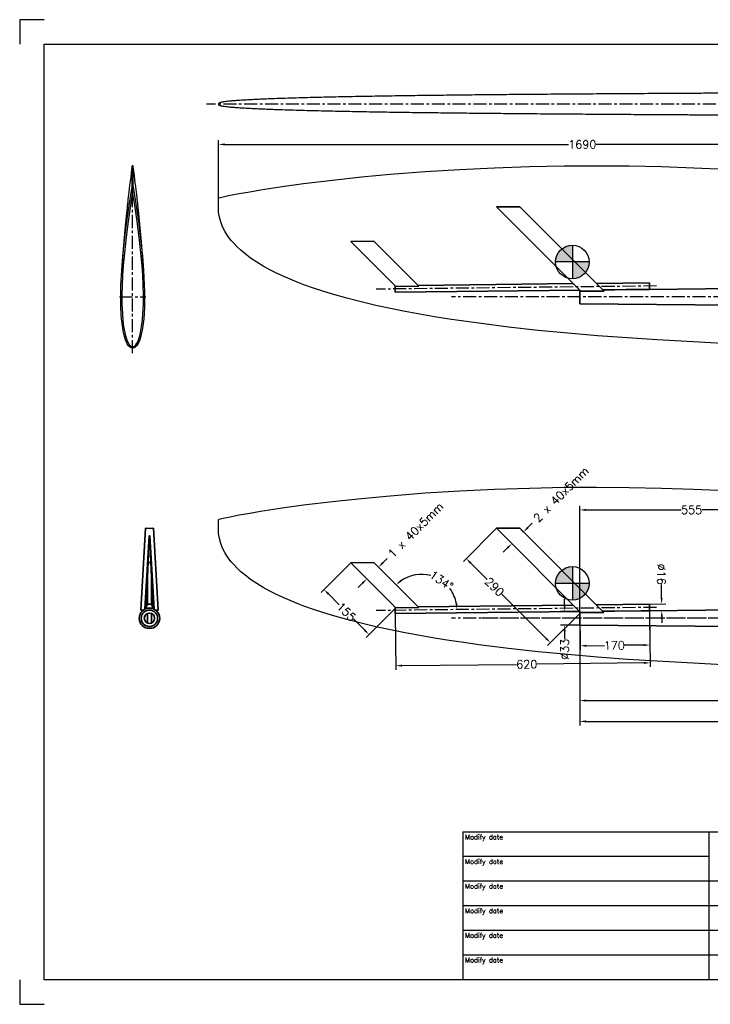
# Model space of a CAD drawing. Header units: millimetres. Extents: x 4480 to 7900, y 2154 to 4554.
# Tile 1 of 5: x 4480 to 6163, y 2154 to 4554. Entities that reach past the tile are written whole.
import ezdxf

# ---------------------------------------------------------------- set-up
doc = ezdxf.new("R2010")
doc.units = ezdxf.units.MM
doc.header["$MEASUREMENT"] = 0
doc.header["$PDMODE"] = 34
doc.header["$PDSIZE"] = 5
doc.linetypes.add('CENTER', pattern=[50.8, 31.75, -6.35, 6.35, -6.35])
doc.layers.get('0').update_dxf_attribs({"linetype": 'CONTINUOUS'})
doc.layers.get('DEFPOINTS').update_dxf_attribs({"linetype": 'CONTINUOUS'})
for name, color, linetype in [('Blade', 1, 'CONTINUOUS'), ('CENTER', 8, 'CENTER'), ('RAMME', 7, 'CONTINUOUS')]:
    doc.layers.add(name, color=color, linetype=linetype)
doc.layers.add('DIMS', color=7, linetype='CONTINUOUS', lineweight=15)
doc.layers.add('STOCK', color=5, linetype='CONTINUOUS', lineweight=35)
doc.styles.add('ROMANS', font='romans')
doc.dimstyles.new('Text 20', dxfattribs={"dimtxt": 20, "dimasz": 15, "dimexe": 10, "dimexo": 0, "dimgap": 0, "dimtad": 0, "dimdsep": 46, "dimtxsty": 'ROMANS', "dimcen": 10, "dimazin": 2, "dimtfac": 0.65, "dimtofl": 0, "dimtmove": 0, "dimatfit": 0, "dimfxl": 1, "dimtolj": 1, "dimarcsym": 0})

# ---------------------------------------------------------------- blocks, each defined once
blk = doc.blocks.new('*D5')
at = {"layer": 'DEFPOINTS', "color": 0, "transparency": 16777216}
for p in [(5844.9, 3111.5), (5808, 3078.5), (5844.9, 3078.5)]:
    blk.add_point(p, dxfattribs=at)
at = {"layer": 'DIMS', "color": 0, "lineweight": -2, "transparency": 16777216}
for p, q in [((5808, 3126.5), (5808, 3141.5)), ((5844.9, 3111.5), (5798, 3111.5)), ((5844.9, 3078.5), (5798, 3078.5)), ((5808, 3063.5), (5808, 3044.5))]:
    blk.add_line(p, q, dxfattribs=at)
at = {"layer": 'DIMS', "color": 0, "transparency": 16777216}
for points in [[(5805.5, 3126.5), (5810.5, 3126.5), (5808, 3111.5)], [(5805.5, 3063.5), (5810.5, 3063.5), (5808, 3078.5)]]:
    blk.add_solid(points, dxfattribs=at)
at = {"layer": 'DIMS', "color": 0, "transparency": 16777216, "insert": (5808, 3019.2), "char_height": 20, "attachment_point": 5, "rotation": 90, "style": 'ROMANS'}
blk.add_mtext('\\A1;%%C33', dxfattribs=at)
blk = doc.blocks.new('*D6')
at = {"layer": 'DEFPOINTS', "color": 0, "transparency": 16777216}
for p in [(6014.7, 3129.4), (6044.5, 3129.7), (6014.9, 3113.4)]:
    blk.add_point(p, dxfattribs=at)
at = {"layer": 'DIMS', "color": 0, "lineweight": -2, "transparency": 16777216}
for p, q in [((6044.3, 3144.7), (6043.9, 3177)), ((6014.7, 3129.4), (6054.5, 3129.8)), ((6014.9, 3113.4), (6054.7, 3113.8)), ((6044.8, 3098.7), (6045, 3083.7))]:
    blk.add_line(p, q, dxfattribs=at)
at = {"layer": 'DIMS', "color": 0, "transparency": 16777216}
for points in [[(6046.8, 3144.7), (6041.8, 3144.7), (6044.5, 3129.7)], [(6047.3, 3098.7), (6042.3, 3098.7), (6044.7, 3113.7)]]:
    blk.add_solid(points, dxfattribs=at)
at = {"layer": 'DIMS', "color": 0, "transparency": 16777216, "insert": (6043.7, 3202.3), "char_height": 20, "attachment_point": 5, "rotation": 270.6493, "style": 'ROMANS'}
blk.add_mtext('\\A1;%%C16', dxfattribs=at)
blk = doc.blocks.new('*D7')
at = {"layer": 'DEFPOINTS', "color": 0, "transparency": 16777216}
for p in [(5395, 3106.4), (6014.9, 3113.4), (6016.4, 2986.3)]:
    blk.add_point(p, dxfattribs=at)
at = {"layer": 'DIMS', "color": 0, "lineweight": -2, "transparency": 16777216}
for p, q in [((5395, 3106.4), (5396.6, 2969.3)), ((6014.9, 3113.4), (6016.5, 2976.3)), ((5411.5, 2979.5), (5690.5, 2982.6)), ((6001.4, 2986.1), (5741, 2983.2))]:
    blk.add_line(p, q, dxfattribs=at)
at = {"layer": 'DIMS', "color": 0, "transparency": 16777216}
for points in [[(5411.4, 2982), (5411.5, 2977), (5396.5, 2979.3)], [(6001.3, 2988.6), (6001.4, 2983.6), (6016.4, 2986.3)]]:
    blk.add_solid(points, dxfattribs=at)
at = {"layer": 'DIMS', "color": 0, "transparency": 16777216, "insert": (5715.7, 2982.9), "char_height": 20, "attachment_point": 5, "rotation": 0.6468, "style": 'ROMANS'}
blk.add_mtext('\\A1;620', dxfattribs=at)
blk = doc.blocks.new('*D8')
at = {"layer": 'DEFPOINTS', "color": 0, "transparency": 16777216}
for p in [(5844.9, 3111.5), (6014.9, 3113.4), (6015.9, 3029.8)]:
    blk.add_point(p, dxfattribs=at)
at = {"layer": 'DIMS', "color": 0, "lineweight": -2, "transparency": 16777216}
for p, q in [((5844.9, 3111.5), (5846, 3017.9)), ((6014.9, 3113.4), (6016, 3019.8)), ((5860.9, 3028), (5904.8, 3028.5)), ((6000.9, 3029.6), (5953.4, 3029.1))]:
    blk.add_line(p, q, dxfattribs=at)
at = {"layer": 'DIMS', "color": 0, "transparency": 16777216}
for points in [[(5860.8, 3030.5), (5860.9, 3025.5), (5845.9, 3027.9)], [(6000.8, 3032.1), (6000.9, 3027.1), (6015.9, 3029.8)]]:
    blk.add_solid(points, dxfattribs=at)
at = {"layer": 'DIMS', "color": 0, "transparency": 16777216, "insert": (5929.1, 3028.8), "char_height": 20, "attachment_point": 5, "rotation": 0.6402, "style": 'ROMANS'}
blk.add_mtext('\\A1;170', dxfattribs=at)
blk = doc.blocks.new('*D12')
at = {"layer": 'DEFPOINTS', "color": 0, "transparency": 16777216}
for p in [(5844.9, 3078.5), (7410.9, 3075), (7410.9, 2843.6)]:
    blk.add_point(p, dxfattribs=at)
at = {"layer": 'DIMS', "color": 0, "lineweight": -2, "transparency": 16777216}
for p, q in [((5844.9, 3078.5), (5844.9, 2833.6)), ((7410.9, 3075), (7410.9, 2833.6)), ((5859.9, 2843.6), (6656.6, 2843.6)), ((7395.9, 2843.6), (6724.2, 2843.6))]:
    blk.add_line(p, q, dxfattribs=at)
at = {"layer": 'DIMS', "color": 0, "transparency": 16777216}
for points in [[(5859.9, 2846.1), (5859.9, 2841.1), (5844.9, 2843.6)], [(7395.9, 2846.1), (7395.9, 2841.1), (7410.9, 2843.6)]]:
    blk.add_solid(points, dxfattribs=at)
at = {"layer": 'DIMS', "color": 0, "transparency": 16777216, "insert": (6690.4, 2843.6), "char_height": 20, "attachment_point": 5, "style": 'ROMANS'}
blk.add_mtext('\\A1;1566', dxfattribs=at)
blk = doc.blocks.new('*D13')
at = {"layer": 'DEFPOINTS', "color": 0, "transparency": 16777216}
for p in [(5844.9, 3078.5), (6606.9, 3071.5), (6606.9, 2894.4)]:
    blk.add_point(p, dxfattribs=at)
at = {"layer": 'DIMS', "color": 0, "lineweight": -2, "transparency": 16777216}
for p, q in [((5844.9, 3078.5), (5844.9, 2884.4)), ((6606.9, 3071.5), (6606.9, 2884.4)), ((5859.9, 2894.4), (6203.4, 2894.4)), ((6591.9, 2894.4), (6254.9, 2894.4))]:
    blk.add_line(p, q, dxfattribs=at)
at = {"layer": 'DIMS', "color": 0, "transparency": 16777216}
for points in [[(5859.9, 2896.9), (5859.9, 2891.9), (5844.9, 2894.4)], [(6591.9, 2896.9), (6591.9, 2891.9), (6606.9, 2894.4)]]:
    blk.add_solid(points, dxfattribs=at)
at = {"layer": 'DIMS', "color": 0, "transparency": 16777216, "insert": (6229.1, 2894.4), "char_height": 20, "attachment_point": 5, "style": 'ROMANS'}
blk.add_mtext('\\A1;762', dxfattribs=at)
blk = doc.blocks.new('*D14')
at = {"layer": 'DEFPOINTS', "color": 0, "transparency": 16777216}
for p in [(6399.9, 3359.1), (6399.9, 3314.5), (5844.9, 3111.5)]:
    blk.add_point(p, dxfattribs=at)
at = {"layer": 'DIMS', "color": 0, "lineweight": -2, "transparency": 16777216}
for p, q in [((5844.9, 3111.5), (5844.9, 3369.1)), ((6399.9, 3314.5), (6399.9, 3369.1)), ((5859.9, 3359.1), (6091.7, 3359.1)), ((6384.9, 3359.1), (6143.1, 3359.1))]:
    blk.add_line(p, q, dxfattribs=at)
at = {"layer": 'DIMS', "color": 0, "transparency": 16777216}
for points in [[(5859.9, 3361.6), (5859.9, 3356.6), (5844.9, 3359.1)], [(6384.9, 3361.6), (6384.9, 3356.6), (6399.9, 3359.1)]]:
    blk.add_solid(points, dxfattribs=at)
at = {"layer": 'DIMS', "color": 0, "transparency": 16777216, "insert": (6117.4, 3359.1), "char_height": 20, "attachment_point": 5, "style": 'ROMANS'}
blk.add_mtext('\\A1;555', dxfattribs=at)
blk = doc.blocks.new('*D16')
at = {"layer": 'DEFPOINTS', "color": 0, "transparency": 16777216}
for p in [(5642, 3314.3), (5568.2, 3240.5), (5847.2, 3109.2)]:
    blk.add_point(p, dxfattribs=at)
at = {"layer": 'DIMS', "color": 0, "lineweight": -2, "transparency": 16777216}
for p, q in [((5642, 3314.3), (5561.1, 3233.4)), ((5578.8, 3229.9), (5618.9, 3189.8)), ((5762.7, 3045.9), (5655.2, 3153.4)), ((5847.2, 3109.2), (5766.3, 3028.2))]:
    blk.add_line(p, q, dxfattribs=at)
at = {"layer": 'DIMS', "color": 0, "transparency": 16777216}
for points in [[(5580.5, 3231.7), (5577, 3228.1), (5568.2, 3240.5)], [(5764.5, 3047.7), (5761, 3044.2), (5773.4, 3035.3)]]:
    blk.add_solid(points, dxfattribs=at)
at = {"layer": 'DIMS', "color": 0, "transparency": 16777216, "insert": (5637.1, 3171.6), "char_height": 20, "attachment_point": 5, "rotation": 315, "style": 'ROMANS'}
blk.add_mtext('\\A1;290', dxfattribs=at)
blk = doc.blocks.new('*D17')
at = {"layer": 'DEFPOINTS', "color": 0, "transparency": 16777216}
for p in [(5287, 3230.2), (5221.6, 3164.9), (5396.6, 3120.6)]:
    blk.add_point(p, dxfattribs=at)
at = {"layer": 'DIMS', "color": 0, "lineweight": -2, "transparency": 16777216}
for p, q in [((5287, 3230.2), (5214.6, 3157.8)), ((5232.3, 3154.3), (5258.8, 3127.7)), ((5396.6, 3120.6), (5324.2, 3048.2)), ((5320.6, 3065.9), (5293.1, 3093.4))]:
    blk.add_line(p, q, dxfattribs=at)
at = {"layer": 'DIMS', "color": 0, "transparency": 16777216}
for points in [[(5234, 3156.1), (5230.5, 3152.5), (5221.6, 3164.9)], [(5322.4, 3067.7), (5318.9, 3064.1), (5331.2, 3055.3)]]:
    blk.add_solid(points, dxfattribs=at)
at = {"layer": 'DIMS', "color": 0, "transparency": 16777216, "insert": (5276, 3110.6), "char_height": 20, "attachment_point": 5, "rotation": 315, "style": 'ROMANS'}
blk.add_mtext('\\A1;155', dxfattribs=at)
blk = doc.blocks.new('*D18')
at = {"layer": 'DEFPOINTS', "color": 0, "transparency": 16777216}
for p in [(5342.9, 3230.9), (5458.4, 3202), (5452.5, 3121.3), (6031.6, 3121.6), (5348.3, 3113.8)]:
    blk.add_point(p, dxfattribs=at)
at = {"layer": 'DIMS', "color": 0, "lineweight": -2, "transparency": 16777216}
for start, end in [(74.5751, 125.0998), (10.5529, 36.8575)]:
    blk.add_arc((5458.7, 3115.1), 86.9, start, end, dxfattribs=at)
at = {"layer": 'DIMS', "color": 0, "transparency": 16777216}
for points in [[(5410.3, 3184.3), (5407.1, 3188.1), (5397.2, 3176.5)], [(5546.6, 3131.2), (5541.6, 3130.7), (5545.6, 3116.1)]]:
    blk.add_solid(points, dxfattribs=at)
at = {"layer": 'DIMS', "color": 0, "transparency": 16777216, "insert": (5507.6, 3186.9), "char_height": 20, "attachment_point": 5, "rotation": 325.7163, "style": 'ROMANS'}
blk.add_mtext('\\A1;134°', dxfattribs=at)
blk = doc.blocks.new('*D20')
at = {"layer": 'DEFPOINTS', "color": 0, "transparency": 16777216}
for p in [(5702.1, 3310.8), (5707.7, 3305.3), (5673.9, 3282.5)]:
    blk.add_point(p, dxfattribs=at)
at = {"layer": 'DIMS', "color": 0, "lineweight": -2, "transparency": 16777216}
for p, q in [((5718.3, 3315.9), (5728.9, 3326.5)), ((5702.1, 3310.8), (5714.7, 3298.2)), ((5668.8, 3266.4), (5658.2, 3255.8)), ((5673.9, 3282.5), (5686.5, 3269.9))]:
    blk.add_line(p, q, dxfattribs=at)
at = {"layer": 'DIMS', "color": 0, "transparency": 16777216}
for points in [[(5716.5, 3317.7), (5720, 3314.1), (5707.7, 3305.3)], [(5667, 3268.2), (5670.5, 3264.6), (5679.4, 3277)]]:
    blk.add_solid(points, dxfattribs=at)
at = {"layer": 'DIMS', "color": 0, "transparency": 16777216, "insert": (5799.3, 3396.9), "char_height": 20, "attachment_point": 5, "rotation": 45, "style": 'ROMANS'}
blk.add_mtext('\\A1;2 x 40x5mm', dxfattribs=at)
blk = doc.blocks.new('*D21')
at = {"layer": 'DEFPOINTS', "color": 0, "transparency": 16777216}
for p in [(5345.9, 3227.9), (5354.3, 3219.5), (5317.6, 3199.6)]:
    blk.add_point(p, dxfattribs=at)
at = {"layer": 'DIMS', "color": 0, "lineweight": -2, "transparency": 16777216}
for p, q in [((5364.9, 3230.1), (5375.5, 3240.7)), ((5345.9, 3227.9), (5361.3, 3212.4)), ((5317.6, 3199.6), (5333.1, 3184.1)), ((5315.4, 3180.6), (5304.8, 3170))]:
    blk.add_line(p, q, dxfattribs=at)
at = {"layer": 'DIMS', "color": 0, "transparency": 16777216}
for points in [[(5363.1, 3231.9), (5366.6, 3228.3), (5354.3, 3219.5)], [(5313.6, 3182.4), (5317.2, 3178.8), (5326, 3191.2)]]:
    blk.add_solid(points, dxfattribs=at)
at = {"layer": 'DIMS', "color": 0, "transparency": 16777216, "insert": (5444.9, 3310.1), "char_height": 20, "attachment_point": 5, "rotation": 45, "style": 'ROMANS'}
blk.add_mtext('\\A1;1 x 40x5mm', dxfattribs=at)
blk = doc.blocks.new('RUD33R-BLADE')
h = blk.add_hatch(color=256)
h.paths.add_polyline_path([(-827.1, 85.1), (-827.1, 44.3, 0.414214), (-786.3, 85.1)])
h.paths.add_polyline_path([(-827.1, 125.9, 0.414214), (-867.9, 85.1), (-827.1, 85.1)])
for p, q in [((-827.1, 125.9), (-827.1, 44.3)), ((-786.3, 85.1), (-867.9, 85.1))]:
    blk.add_line(p, q)
at = {"flags": 128}
blk.add_lwpolyline([(-1690, 238.8), (-1689.9, 239.6), (-1689.7, 240), (-1689.4, 240.3), (-1688, 241.2), (-1684.9, 242.3), (-1678.4, 243.9), (-1665.5, 246.8), (-1639.4, 251.8), (-1613.3, 256.5), (-1587.1, 260.9), (-1534.6, 268.9), (-1482.1, 276.2), (-1411.8, 284.8), (-1341.4, 292.3), (-1270.9, 298.8), (-1186.3, 305.4), (-1101.5, 310.6), (-1016.7, 314.7), (-931.8, 317.5), (-846.9, 319.2), (-767.9, 319.6), (-688.9, 319.1), (-609.9, 317.5), (-531, 314.8), (-452.1, 311.1), (-373.2, 306.4), (-299, 300.8), (-224.8, 294.3), (-150.7, 286.7), (-76.8, 278), (-2.9, 268.3), (-2, 268.1), (-1.1, 268), (-0.6, 267.9, -0.026956), (0, 256.9), (0, 0), (0, -121.7, -0.417329), (-3, -124.7), (-5, -124.7), (-15, -124.6), (-19.6, -124.5), (-37.8, -124.3), (-110.6, -123.3), (-183.4, -121.9), (-256.3, -120.1), (-329.1, -118), (-401.9, -115.4), (-474.6, -112.4), (-547.4, -108.9), (-620.1, -104.8), (-692.8, -100.1), (-765.5, -94.7), (-838, -88.5), (-910.6, -81.5), (-983, -73.6), (-1055.2, -64.4), (-1091.3, -59.4), (-1127.3, -54), (-1163.3, -48.3), (-1199.2, -42.1), (-1235, -35.4), (-1270.7, -28.3), (-1306.3, -20.6), (-1341.8, -12.2), (-1377, -3.1), (-1412.1, 6.8), (-1435.3, 14), (-1458.4, 21.6), (-1481.3, 29.7), (-1498.3, 36.2), (-1515.2, 43.1), (-1531.9, 50.4), (-1548.4, 58.1), (-1564.6, 66.3), (-1580.6, 75.1), (-1596.2, 84.6), (-1611.3, 94.8), (-1625.8, 105.8), (-1635.2, 113.6), (-1644.1, 121.9), (-1652.5, 130.7), (-1658.5, 137.6), (-1664.1, 144.8), (-1669.3, 152.3), (-1674, 160.1), (-1679.5, 171.1), (-1684, 182.6), (-1687.3, 194.4), (-1689.3, 206.6), (-1690, 218.9), (-1690, 238.8)], format="xyb", close=True, dxfattribs=at)
blk.add_circle((-827.1, 85.1), 40.8)
at = {"layer": 'CENTER'}
blk.add_line((869.1, 0), (-1121.4, 0), dxfattribs=at)
blk = doc.blocks.new('*D29')
at = {"layer": 'DEFPOINTS', "color": 0, "transparency": 16777216}
for p in [(4964, 4250), (6653.9, 4135.2), (4964, 4117.1)]:
    blk.add_point(p, dxfattribs=at)
at = {"layer": 'DIMS', "color": 0, "lineweight": -2, "transparency": 16777216}
for p, q in [((4964, 4117.1), (4964, 4260)), ((4979, 4250), (5817.2, 4250)), ((6638.9, 4250), (5884.8, 4250)), ((6653.9, 4135.2), (6653.9, 4260))]:
    blk.add_line(p, q, dxfattribs=at)
at = {"layer": 'DIMS', "color": 0, "transparency": 16777216}
for points in [[(4979, 4252.5), (4979, 4247.5), (4964, 4250)], [(6638.9, 4252.5), (6638.9, 4247.5), (6653.9, 4250)]]:
    blk.add_solid(points, dxfattribs=at)
at = {"layer": 'DIMS', "color": 0, "transparency": 16777216, "insert": (5851, 4250), "char_height": 20, "attachment_point": 5, "style": 'ROMANS'}
blk.add_mtext('\\A1;1690', dxfattribs=at)

msp = doc.modelspace()

# ---------------------------------------------------------------- hatches: boundary and pattern name
at = {"layer": 'Blade'}
h = msp.add_hatch(color=256, dxfattribs=at)
h.paths.add_polyline_path([(5826.856, 3963.39), (5826.856, 3922.585, 0.41421356), (5867.661, 3963.39)])
h.paths.add_polyline_path([(5826.856, 4004.195, 0.41421356), (5786.051, 3963.39), (5826.856, 3963.39)])

# ---------------------------------------------------------------- linework, layer by layer
for p, q in [((4965.109, 4349.2), (4965.109, 4348)), ((4965.109, 4346.8), (4965.109, 4348)), ((4756.2, 4197.913), (4753.8, 4197.913)), ((4753.8, 4146.54), (4753.8, 4197.912)), ((4756.2, 4146.54), (4756.2, 4197.893)), ((4755, 4135.154), (4755, 4146.208)), ((5826.856, 4004.195), (5826.856, 3922.585)), ((5867.661, 3963.39), (5786.051, 3963.39)), ((4755, 3753.548), (4755, 3756.551))]:
    msp.add_line(p, q, dxfattribs=at)
at = {"layer": 'Blade', "flags": 128}
for points in [[(4753.801, 4197.902), (4753.375, 4194.668), (4751.711, 4181.835), (4750.231, 4170.213), (4748.916, 4159.707), (4747.75, 4150.235), (4746.737, 4141.867), (4745.841, 4134.364), (4745.054, 4127.671), (4744.366, 4121.741), (4743.693, 4115.875), (4743.129, 4110.89), (4742.665, 4106.741), (4742.293, 4103.392), (4742.009, 4100.816), (4741.767, 4098.603), (4741.524, 4096.369), (4741.28, 4094.117), (4740.936, 4090.92), (4740.592, 4087.687), (4740.246, 4084.407), (4739.874, 4080.85), (4739.469, 4076.937), (4739.034, 4072.682), (4738.613, 4068.507), (4738.237, 4064.726), (4737.907, 4061.381), (4737.622, 4058.456), (4737.379, 4055.94), (4737.127, 4053.309), (4736.909, 4051.017), (4736.691, 4048.708), (4736.474, 4046.38), (4736.256, 4044.034), (4736.043, 4041.715), (4735.842, 4039.514), (4735.677, 4037.687), (4735.52, 4035.949), (4735.372, 4034.292), (4735.214, 4032.512), (4735.039, 4030.529), (4734.848, 4028.343), (4734.641, 4025.96), (4734.422, 4023.411), (4734.154, 4020.267), (4733.9, 4017.246), (4733.67, 4014.474), (4733.467, 4012.001), (4733.289, 4009.821), (4733.149, 4008.093), (4733, 4006.236), (4732.84, 4004.231), (4732.669, 4002.077), (4732.493, 3999.826), (4732.33, 3997.738), (4732.184, 3995.851), (4732.065, 3994.293), (4731.958, 3992.893), (4731.85, 3991.472), (4731.735, 3989.958), (4731.615, 3988.351), (4731.488, 3986.651), (4731.356, 3984.88), (4731.225, 3983.101), (4731.094, 3981.316), (4730.963, 3979.524), (4730.833, 3977.729), (4730.712, 3976.05), (4730.638, 3975.022), (4730.571, 3974.077), (4730.509, 3973.214), (4730.453, 3972.434), (4730.404, 3971.736), (4730.354, 3971.036), (4730.298, 3970.245), (4730.218, 3969.106), (4730.127, 3967.819), (4730.026, 3966.383), (4729.916, 3964.809), (4729.811, 3963.295), (4729.716, 3961.923), (4729.631, 3960.693), (4729.562, 3959.691), (4729.501, 3958.808), (4729.446, 3958.018), (4729.394, 3957.259), (4729.344, 3956.528), (4729.296, 3955.826), (4729.256, 3955.247), (4729.218, 3954.688), (4729.179, 3954.12), (4729.132, 3953.427), (4729.076, 3952.601), (4729.01, 3951.639), (4728.936, 3950.541), (4728.843, 3949.176), (4728.739, 3947.645), (4728.625, 3945.947), (4728.498, 3944.079), (4728.496, 3944.038)], [(4781.523, 3943.766), (4781.516, 3943.869), (4781.398, 3945.607), (4781.287, 3947.259), (4781.18, 3948.828), (4781.079, 3950.319), (4781.003, 3951.437), (4780.93, 3952.509), (4780.858, 3953.568), (4780.785, 3954.641), (4780.71, 3955.73), (4780.626, 3956.963), (4780.54, 3958.211), (4780.459, 3959.392), (4780.385, 3960.464), (4780.319, 3961.425), (4780.26, 3962.278), (4780.207, 3963.04), (4780.155, 3963.781), (4780.098, 3964.607), (4780.042, 3965.411), (4779.987, 3966.193), (4779.934, 3966.953), (4779.882, 3967.691), (4779.827, 3968.478), (4779.761, 3969.406), (4779.677, 3970.592), (4779.581, 3971.951), (4779.472, 3973.484), (4779.355, 3975.121), (4779.242, 3976.682), (4779.108, 3978.545), (4778.983, 3980.268), (4778.864, 3981.887), (4778.733, 3983.667), (4778.586, 3985.666), (4778.457, 3987.393), (4778.317, 3989.258), (4778.177, 3991.113), (4778.048, 3992.818), (4777.929, 3994.372), (4777.822, 3995.774), (4777.725, 3997.023), (4777.63, 3998.259), (4777.522, 3999.636), (4777.403, 4001.156), (4777.229, 4003.365), (4777.036, 4005.788), (4776.854, 4008.058), (4776.723, 4009.674), (4776.604, 4011.135), (4776.498, 4012.438), (4776.389, 4013.754), (4776.259, 4015.329), (4776.106, 4017.168), (4775.929, 4019.276), (4775.746, 4021.448), (4775.554, 4023.693), (4775.373, 4025.798), (4775.203, 4027.758), (4775.034, 4029.702), (4774.853, 4031.759), (4774.5, 4035.725), (4774.108, 4040.06), (4773.694, 4044.573), (4773.261, 4049.213), (4772.808, 4053.998), (4772.328, 4058.971), (4771.985, 4062.477), (4771.627, 4066.097), (4771.226, 4070.11), (4770.766, 4074.639), (4770.245, 4079.705), (4769.813, 4083.85), (4769.425, 4087.524), (4769.086, 4090.708), (4768.866, 4092.766), (4768.675, 4094.533), (4768.516, 4096.005), (4768.384, 4097.222), (4768.21, 4098.812), (4767.973, 4100.981), (4767.668, 4103.744), (4767.293, 4107.119), (4766.844, 4111.128), (4766.315, 4115.798), (4765.701, 4121.161), (4764.995, 4127.253), (4764.276, 4133.366), (4763.471, 4140.133), (4762.571, 4147.595), (4761.568, 4155.793), (4760.452, 4164.778), (4759.236, 4174.421), (4757.89, 4184.932), (4756.402, 4196.373), (4756.201, 4197.893)], [(4755, 3753.548), (4755, 3753.548), (4751.339, 3754.289), (4749.447, 3755.205), (4747.68, 3756.45), (4745.973, 3758.06), (4744.444, 3759.887), (4741.963, 3763.736), (4739.9, 3767.902), (4737.742, 3773.373), (4735.93, 3778.997), (4733.006, 3790.556), (4730.824, 3801.948), (4729.133, 3813.447), (4727.848, 3825.051), (4726.921, 3836.7), (4726.099, 3854.236), (4725.842, 3871.79), (4726.024, 3889.397), (4726.544, 3906.997), (4728.381, 3942.329), (4731.187, 3977.624), (4735.304, 4016.929), (4740.242, 4056.158), (4746.713, 4101.391), (4753.8, 4146.54)], [(4755, 4135.154), (4748.893, 4095.824), (4743.27, 4056.417), (4738.306, 4016.927), (4734.175, 3977.348), (4732.152, 3953.995), (4730.477, 3930.592), (4729.281, 3907.159), (4728.7, 3883.718), (4728.867, 3860.29), (4729.914, 3836.896), (4731.195, 3821.569), (4733.145, 3806.308), (4735.937, 3791.194), (4737.711, 3783.693), (4739.884, 3776.296), (4742.643, 3769.117), (4744.529, 3765.282), (4746.837, 3761.696), (4749.584, 3758.769), (4752.403, 3757.094), (4755, 3756.551)], [(4756.2, 4146.54), (4762.822, 4104.469), (4768.922, 4062.312), (4774.333, 4020.032), (4778.813, 3977.624), (4781.604, 3942.552), (4783.441, 3907.392), (4783.969, 3889.739), (4784.158, 3872.08), (4783.906, 3854.381), (4783.079, 3836.7), (4782.159, 3825.125), (4780.883, 3813.572), (4779.19, 3802.032), (4776.994, 3790.556), (4774.103, 3779.108), (4772.286, 3773.451), (4770.1, 3767.902), (4768.067, 3763.788), (4765.556, 3759.887), (4764.049, 3758.084), (4762.32, 3756.45), (4760.602, 3755.234), (4758.661, 3754.289), (4755, 3753.548), (4755, 3753.548)], [(4755, 3756.551), (4757.597, 3757.094), (4760.416, 3758.769), (4763.163, 3761.696), (4765.471, 3765.282), (4767.357, 3769.117), (4770.116, 3776.296), (4772.289, 3783.693), (4774.063, 3791.194), (4776.855, 3806.308), (4778.805, 3821.569), (4780.086, 3836.896), (4781.133, 3860.29), (4781.3, 3883.718), (4780.719, 3907.159), (4779.523, 3930.592), (4777.848, 3953.995), (4775.825, 3977.348), (4771.694, 4016.927), (4766.73, 4056.417), (4761.107, 4095.824), (4755, 4135.154)]]:
    msp.add_lwpolyline(points, dxfattribs=at)
at = {"layer": 'Blade'}
msp.add_circle((5826.856, 3963.39), 40.805, dxfattribs=at)
for centre, radius, start, end in [((4754.882, 4148.114), 1.91, 235.486319, 273.536112), ((4755.087, 4148.226), 2.02, 267.533863, 303.443706)]:
    msp.add_arc(centre, radius, start, end, dxfattribs=at)
for points, knots in [([(6650.934, 4377.153), (6643.857, 4377.114), (6624.399, 4377.006), (6592.906, 4376.837), (6556.81, 4376.645), (6521.771, 4376.462), (6487.802, 4376.286), (6454.914, 4376.117), (6423.115, 4375.955), (6391.948, 4375.796), (6361.454, 4375.641), (6331.669, 4375.488), (6303.088, 4375.342), (6275.711, 4375.2), (6249.532, 4375.064), (6224.547, 4374.932), (6200.75, 4374.806), (6178.132, 4374.685), (6156.685, 4374.568), (6136.401, 4374.457), (6117.271, 4374.351), (6098.248, 4374.244), (6078.969, 4374.134), (6059.011, 4374.018), (6038.989, 4373.901), (6003.526, 4373.689), (5952.331, 4373.372), (5885.203, 4372.928), (5817.32, 4372.443), (5748.881, 4371.912), (5684.444, 4371.364), (5624.251, 4370.802), (5568.574, 4370.234), (5512.998, 4369.612), (5457.366, 4368.924), (5401.632, 4368.156), (5346.175, 4367.296), (5300.224, 4366.488), (5263.589, 4365.77), (5235.945, 4365.186), (5208.276, 4364.552), (5180.794, 4363.865), (5153.725, 4363.12), (5127.037, 4362.307), (5104.203, 4361.526), (5084.977, 4360.796), (5069.327, 4360.147), (5053.871, 4359.441), (5038.823, 4358.675), (5024.413, 4357.845), (5011.957, 4357.018), (5001.482, 4356.212), (4992.893, 4355.451), (4985.217, 4354.649), (4979.272, 4353.894), (4974.84, 4353.204), (4971.614, 4352.597), (4968.942, 4351.961), (4966.872, 4351.283), (4965.426, 4350.546), (4965.217, 4350.035), (4965.109, 4349.769)], [0, 0, 0, 0, 0.0122218, 0.03360166, 0.05438073, 0.07454994, 0.09410195, 0.11303103, 0.13133291, 0.14900462, 0.16684005, 0.18398122, 0.20042852, 0.2161834, 0.23124819, 0.24562597, 0.25932051, 0.27233611, 0.28467752, 0.29634984, 0.30735843, 0.31770882, 0.32919724, 0.3406468, 0.35217286, 0.36377174, 0.40188586, 0.44058684, 0.47971956, 0.51916086, 0.55885442, 0.59111119, 0.62326205, 0.6551961, 0.68733915, 0.71967133, 0.75189543, 0.78371088, 0.79970543, 0.81586452, 0.83208323, 0.84825008, 0.8642475, 0.87995266, 0.89573055, 0.90520533, 0.91477393, 0.92434341, 0.93381922, 0.94310828, 0.95212393, 0.95865468, 0.9649399, 0.97097569, 0.97677737, 0.98053467, 0.98422388, 0.98787174, 0.99164166, 0.9956645, 1, 1, 1, 1]), ([(4965.109, 4349.765), (4965.109, 4349.758), (4965.109, 4349.725), (4965.109, 4349.625), (4965.109, 4349.525), (4965.109, 4349.412), (4965.109, 4349.348), (4965.109, 4349.135), (4965.109, 4348.801), (4965.109, 4348.316), (4965.109, 4348)], [0, 0, 0, 0, 0.125, 0.25, 0.375, 0.375, 0.5, 0.5, 0.75, 1, 1, 1, 1]), ([(4965.109, 4349.2), (4965.109, 4349.261), (4965.109, 4349.365), (4965.109, 4349.487), (4965.109, 4349.579), (4965.109, 4349.679), (4965.109, 4349.761), (4965.109, 4349.762), (4965.109, 4349.763)], [0, 0, 0, 0, 0.18443392, 0.31512116, 0.44243056, 0.56637599, 0.82641054, 1, 1, 1, 1]), ([(4965.109, 4346.235), (4965.109, 4346.242), (4965.109, 4346.275), (4965.109, 4346.375), (4965.109, 4346.475), (4965.109, 4346.588), (4965.109, 4346.652), (4965.109, 4346.865), (4965.109, 4347.199), (4965.109, 4347.684), (4965.109, 4348)], [0, 0, 0, 0, 0.125, 0.25, 0.375, 0.375, 0.5, 0.5, 0.75, 1, 1, 1, 1]), ([(4965.109, 4346.8), (4965.109, 4346.739), (4965.109, 4346.635), (4965.109, 4346.513), (4965.109, 4346.421), (4965.109, 4346.321), (4965.109, 4346.239), (4965.109, 4346.238), (4965.109, 4346.237)], [0, 0, 0, 0, 0.18443392, 0.31512116, 0.44243056, 0.56637599, 0.82641054, 1, 1, 1, 1]), ([(6650.934, 4318.847), (6643.857, 4318.886), (6624.399, 4318.994), (6592.906, 4319.163), (6556.81, 4319.355), (6521.771, 4319.538), (6487.802, 4319.714), (6454.914, 4319.883), (6423.115, 4320.045), (6391.948, 4320.204), (6361.454, 4320.359), (6331.669, 4320.512), (6303.088, 4320.658), (6275.711, 4320.8), (6249.532, 4320.936), (6224.547, 4321.068), (6200.75, 4321.194), (6178.132, 4321.315), (6156.685, 4321.432), (6136.401, 4321.543), (6117.271, 4321.649), (6098.248, 4321.756), (6078.969, 4321.866), (6059.011, 4321.982), (6038.989, 4322.099), (6003.526, 4322.311), (5952.331, 4322.628), (5885.203, 4323.072), (5817.32, 4323.557), (5748.881, 4324.088), (5684.444, 4324.636), (5624.251, 4325.198), (5568.574, 4325.766), (5512.998, 4326.388), (5457.366, 4327.076), (5401.632, 4327.844), (5346.175, 4328.704), (5300.224, 4329.512), (5263.589, 4330.23), (5235.945, 4330.814), (5208.276, 4331.448), (5180.794, 4332.135), (5153.725, 4332.88), (5127.037, 4333.693), (5104.203, 4334.474), (5084.977, 4335.204), (5069.327, 4335.853), (5053.871, 4336.559), (5038.823, 4337.325), (5024.413, 4338.155), (5011.957, 4338.982), (5001.482, 4339.788), (4992.893, 4340.549), (4985.217, 4341.351), (4979.272, 4342.106), (4974.84, 4342.796), (4971.614, 4343.403), (4968.942, 4344.039), (4966.872, 4344.717), (4965.426, 4345.454), (4965.217, 4345.965), (4965.109, 4346.231)], [0, 0, 0, 0, 0.0122218, 0.03360166, 0.05438073, 0.07454994, 0.09410195, 0.11303103, 0.13133291, 0.14900462, 0.16684005, 0.18398122, 0.20042852, 0.2161834, 0.23124819, 0.24562597, 0.25932051, 0.27233611, 0.28467752, 0.29634984, 0.30735843, 0.31770882, 0.32919724, 0.3406468, 0.35217286, 0.36377174, 0.40188586, 0.44058684, 0.47971956, 0.51916086, 0.55885442, 0.59111119, 0.62326205, 0.6551961, 0.68733915, 0.71967133, 0.75189543, 0.78371088, 0.79970543, 0.81586452, 0.83208323, 0.84825008, 0.8642475, 0.87995266, 0.89573055, 0.90520533, 0.91477393, 0.92434341, 0.93381922, 0.94310828, 0.95212393, 0.95865468, 0.9649399, 0.97097569, 0.97677737, 0.98053467, 0.98422388, 0.98787174, 0.99164166, 0.9956645, 1, 1, 1, 1])]:
    msp.add_open_spline(points, degree=3, knots=knots, dxfattribs=at)
at = {"layer": 'CENTER'}
for p, q in [((6735.095, 4348), (4935.095, 4348)), ((4755, 3741.449), (4755, 4185.563)), ((6031.58, 3904.929), (5348.271, 3897.144)), ((4722.872, 3878.281), (4787.128, 3878.281)), ((6031.58, 3121.6), (5348.271, 3113.815)), ((7410.928, 3094.952), (5606.8, 3094.952))]:
    msp.add_line(p, q, dxfattribs=at)
at = {"layer": 'RAMME'}
for p, q in [((4539.724, 4554), (4479.724, 4554)), ((4479.724, 4554), (4479.724, 4494)), ((4539.724, 2214), (4539.724, 4494)), ((4539.724, 4494), (7839.724, 4494)), ((5559.724, 2574), (7839.724, 2574)), ((5559.724, 2574), (5559.724, 2214)), ((6159.724, 2574), (6159.724, 2214)), ((6159.724, 2514), (5559.724, 2514)), ((7239.724, 2454), (5559.724, 2454)), ((7239.724, 2394), (5559.724, 2394)), ((7239.724, 2334), (5559.724, 2334)), ((7239.724, 2274), (5559.724, 2274)), ((4479.724, 2214), (4479.724, 2154)), ((7839.724, 2214), (4539.724, 2214)), ((4479.724, 2154), (4539.724, 2154))]:
    msp.add_line(p, q, dxfattribs=at)
at = {"layer": 'STOCK'}
for p, q in [((5698.601, 4097.678), (5642.032, 4097.678)), ((5847.006, 3892.703), (5642.032, 4097.678)), ((5698.601, 4097.678), (5903.575, 3892.703)), ((5342.906, 4014.181), (5286.972, 4013.547)), ((5396.573, 3903.946), (5286.972, 4013.547)), ((5342.906, 4014.181), (5452.508, 3904.58)), ((6014.747, 3912.707), (5885.041, 3911.237)), ((6014.747, 3912.707), (6014.928, 3896.77)), ((5394.838, 3905.681), (5395.019, 3889.682)), ((5395.019, 3889.682), (5844.929, 3894.781)), ((5452.508, 3904.58), (5396.573, 3903.946)), ((5829.107, 3910.603), (5450.772, 3906.315)), ((5837.724, 3901.985), (5837.725, 3901.985)), ((5844.929, 3894.781), (5844.929, 3861.781)), ((5847.21, 3892.5), (5847.006, 3892.703)), ((5847.257, 3892.453), (5847.21, 3892.5)), ((5894.292, 3901.985), (5894.292, 3901.985)), ((6014.928, 3896.77), (5900.802, 3895.477)), ((5903.575, 3892.703), (5903.757, 3892.522)), ((6359.929, 3900.618), (6014.929, 3896.708)), ((6014.929, 3896.681), (6014.929, 3896.708)), ((5844.929, 3861.781), (6606.929, 3854.781)), ((4786.018, 3314.483), (4774.748, 3114.801)), ((4786.004, 3314.349), (4785.988, 3313.944)), ((4786.01, 3314.348), (4786.004, 3314.349)), ((4796, 3313.919), (4786.018, 3314.483)), ((4796, 3314.143), (4789.765, 3314.271)), ((4805.982, 3314.483), (4796, 3313.919)), ((4802.235, 3314.271), (4796, 3314.143)), ((4817.252, 3114.801), (4805.982, 3314.483)), ((4805.996, 3314.349), (4805.99, 3314.348)), ((4806.012, 3313.944), (4805.996, 3314.349)), ((5698.601, 3314.349), (5642.032, 3314.349)), ((5847.006, 3109.374), (5642.032, 3314.349)), ((5698.601, 3314.349), (5903.575, 3109.374)), ((4784.906, 3117.356), (4795.002, 3296.233)), ((4787.963, 3118.625), (4795, 3289.826)), ((4795, 3289.826), (4796, 3289.805)), ((4795.002, 3296.233), (4796, 3296.177)), ((4796, 3296.177), (4796.998, 3296.233)), ((4796, 3289.805), (4797, 3289.826)), ((4796.998, 3296.233), (4807.094, 3117.356)), ((4797, 3289.826), (4804.037, 3118.625)), ((4799.424, 3230.852), (4792.576, 3230.852)), ((5342.906, 3230.852), (5286.972, 3230.218)), ((5396.573, 3120.617), (5286.972, 3230.218)), ((5342.906, 3230.852), (5452.508, 3121.251)), ((4791, 3192.506), (4791, 3127.623)), ((4801, 3127.623), (4801, 3192.506)), ((5394.838, 3122.352), (5395.019, 3106.353)), ((5452.508, 3121.251), (5396.573, 3120.617)), ((5829.107, 3127.274), (5450.772, 3122.986)), ((6014.747, 3129.378), (5885.041, 3127.908)), ((6014.747, 3129.378), (6014.928, 3113.441)), ((4774.748, 3114.801), (4780.393, 3114.482)), ((4777.795, 3114.629), (4777.685, 3111.969)), ((4787.963, 3118.625), (4787.964, 3118.656)), ((4791, 3114.952), (4791, 3114.324)), ((4796, 3114.952), (4791, 3114.952)), ((4791, 3106.409), (4791, 3083.496)), ((4791, 3106.409), (4791, 3106.409)), ((4801, 3114.952), (4796, 3114.952)), ((4801, 3114.332), (4801, 3114.952)), ((4801, 3106.409), (4801, 3106.413)), ((4801, 3083.496), (4801, 3106.409)), ((4811.607, 3114.482), (4817.252, 3114.801)), ((4814.315, 3111.969), (4814.205, 3114.629)), ((5395.019, 3106.353), (5844.929, 3111.452)), ((5837.724, 3118.656), (5837.725, 3118.656)), ((5844.929, 3111.452), (5844.929, 3078.452)), ((5847.21, 3109.171), (5847.006, 3109.374)), ((5847.257, 3109.123), (5847.21, 3109.171)), ((5894.292, 3118.656), (5894.292, 3118.656)), ((6014.928, 3113.441), (5900.802, 3112.148)), ((5903.575, 3109.374), (5903.757, 3109.193)), ((6359.929, 3117.289), (6014.929, 3113.379)), ((6014.929, 3113.352), (6014.929, 3113.379)), ((4791, 3083.496), (4791, 3083.495)), ((4791, 3075.58), (4791, 3074.952)), ((4796, 3074.952), (4791, 3074.952)), ((4801, 3074.952), (4796, 3074.952)), ((4801, 3083.491), (4801, 3083.496)), ((4801, 3074.952), (4801, 3075.572)), ((5844.929, 3078.452), (6606.929, 3071.452))]:
    msp.add_line(p, q, dxfattribs=at)
at = {"layer": 'STOCK', "flags": 128}
for points in [[(6014.929, 3896.681), (6010.924, 3896.635), (5994.562, 3896.45), (5929.116, 3895.707), (5900.892, 3895.386)], [(6014.929, 3113.352), (6010.924, 3113.306), (5994.562, 3113.12), (5929.116, 3112.378), (5900.892, 3112.057)]]:
    msp.add_lwpolyline(points, dxfattribs=at)
at = {"layer": 'STOCK'}
for radius in [25, 20, 12.5]:
    msp.add_circle((4796, 3094.952), radius, dxfattribs=at)
msp.add_arc((4796, 3121.378), 8, 341.04621, 198.95379, dxfattribs=at)
for points in [[(5847.257, 3892.453), (5848.799, 3892.464), (5850.342, 3892.479), (5851.884, 3892.5)], [(5851.884, 3892.5), (5869.174, 3892.507), (5886.465, 3892.515), (5903.757, 3892.522)], [(6014.929, 3896.681), (6014.929, 3896.696), (6014.928, 3896.726), (6014.928, 3896.755), (6014.928, 3896.77)], [(5847.257, 3109.123), (5848.799, 3109.135), (5850.342, 3109.15), (5851.884, 3109.171)], [(5851.884, 3109.171), (5869.174, 3109.178), (5886.465, 3109.186), (5903.757, 3109.193)], [(6014.929, 3113.352), (6014.929, 3113.367), (6014.928, 3113.397), (6014.928, 3113.426), (6014.928, 3113.441)]]:
    msp.add_open_spline(points, degree=3, dxfattribs=at)

# ---------------------------------------------------------------- block references
at = {"layer": 'Blade'}
for p in [(6653.947, 3878.281), (6653.947, 3094.952)]:
    msp.add_blockref('RUD33R-BLADE', p, dxfattribs=at)

# ---------------------------------------------------------------- texts
at = {"layer": 'RAMME', "style": 'ROMANS'}
for p in [(5565.217, 2556), (5565.217, 2496), (5565.217, 2436), (5565.217, 2376), (5565.217, 2316), (5565.217, 2256)]:
    msp.add_text('Modify date', height=11.89708, dxfattribs=at).set_placement(p)

# ---------------------------------------------------------------- dimensions: what is measured, and where the dimension line sits
at = {"layer": 'DIMS'}
dim = msp.add_linear_dim(base=(4963.961, 4250), p1=(6653.947, 4135.154), p2=(4963.961, 4117.069), dimstyle='Text 20', override={"dimdec": 0}, dxfattribs=at)
dim.commit()
dim.dimension.update_dxf_attribs({"geometry": '*D29', "text_midpoint": (5851, 4250), "dimtype": 160})
for base, p1, p2, angle, text, picture, middle, dimtype in [((5707.664, 3305.285), (5673.851, 3282.529), (5702.136, 3310.814), 45, '2 x <>x5mm', '*D20', (5799.251, 3396.872), 161), ((5354.275, 3219.483), (5317.609, 3199.581), (5345.893, 3227.866), 45, '1 x <>x5mm', '*D21', (5444.852, 3310.06), 161), ((5807.95, 3078.452), (5844.929, 3111.452), (5844.929, 3078.452), 90, '%%C<>', '*D5', (5807.95, 3019.214), 160)]:
    dim = msp.add_linear_dim(base=base, p1=p1, p2=p2, angle=angle, text=text, dimstyle='Text 20', dxfattribs=at)
    dim.commit()
    dim.dimension.update_dxf_attribs({"geometry": picture, "text_midpoint": middle, "dimtype": dimtype})
for base, p1, p2, picture, middle in [((6399.929, 3359.076), (5844.929, 3111.452), (6399.929, 3314.483), '*D14', (6117.387, 3359.076)), ((7410.928, 2843.566), (5844.929, 3078.452), (7410.928, 3074.952), '*D12', (6690.401, 2843.566)), ((6606.929, 2894.389), (5844.929, 3078.452), (6606.929, 3071.452), '*D13', (6229.137, 2894.389))]:
    dim = msp.add_linear_dim(base=base, p1=p1, p2=p2, dimstyle='Text 20', dxfattribs=at)
    dim.commit()
    dim.dimension.update_dxf_attribs({"geometry": picture, "text_midpoint": middle, "dimtype": 160})
for base, p1, p2, angle, picture, middle in [((5568.173, 3240.489), (5847.21, 3109.171), (5642.032, 3314.349), 135, '*D16', (5637.064, 3171.599)), ((6016.363, 2986.31), (5395.019, 3106.353), (6014.929, 3113.352), 0.646819, '*D7', (5715.749, 2982.916)), ((6015.863, 3029.764), (5844.929, 3111.452), (6014.929, 3113.352), 0.640187, '*D8', (5929.117, 3028.795))]:
    dim = msp.add_linear_dim(base=base, p1=p1, p2=p2, angle=angle, dimstyle='Text 20', override={"dimdec": 0}, dxfattribs=at)
    dim.commit()
    dim.dimension.update_dxf_attribs({"geometry": picture, "text_midpoint": middle, "dimtype": 161})
dim = msp.add_linear_dim(base=(5221.646, 3164.892), p1=(5396.573, 3120.617), p2=(5286.972, 3230.218), angle=135, dimstyle='Text 20', dxfattribs=at)
dim.commit()
dim.dimension.update_dxf_attribs({"geometry": '*D17', "text_midpoint": (5275.973, 3110.565), "dimtype": 161})
dim = msp.add_angular_dim_2l(base=(5458.355, 3201.991), line1=((6031.58, 3121.6), (5348.271, 3113.815)), line2=((5342.906, 3230.852), (5452.508, 3121.251)), dimstyle='Text 20', override={"dimadec": 0}, dxfattribs=at)
dim.commit()
dim.dimension.update_dxf_attribs({"geometry": '*D18', "text_midpoint": (5507.645, 3186.89), "dimtype": 162})
dim = msp.add_linear_dim(base=(6044.48, 3129.715), p1=(6014.929, 3113.352), p2=(6014.747, 3129.378), angle=90.649324, text='%%C<>', dimstyle='Text 20', override={"dimdec": 0}, dxfattribs=at)
dim.commit()
dim.dimension.update_dxf_attribs({"geometry": '*D6', "text_midpoint": (6043.658, 3202.281), "dimtype": 161})

doc.saveas('drawing.dxf')
